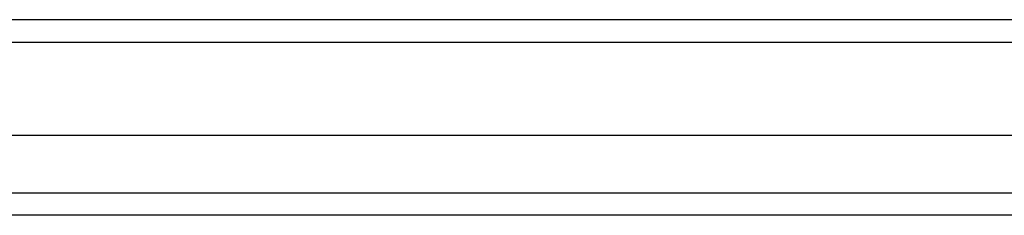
# Model space of a CAD drawing. Header units: inches. Extents: x 17 to 237, y 17 to 149.
# Tile 45 of 115: x 110.202 to 114.568, y 104.3 to 105.166. Entities that reach past the tile are written whole.
import ezdxf

# ---------------------------------------------------------------- set-up
doc = ezdxf.new("R2010")
doc.units = ezdxf.units.IN
doc.header["$MEASUREMENT"] = 0
doc.layers.add('Visible Edges(ANSI)', color=7, linetype='Continuous', lineweight=25)
doc.layers.add('Visible Tangent Edges(ANSI)', color=7, linetype='Continuous', lineweight=25)

msp = doc.modelspace()

# ---------------------------------------------------------------- linework, layer by layer
at = {"layer": 'Visible Edges(ANSI)'}
for p, q in [((141.7367, 105.1662), (105.9347, 105.1662)), ((106.7328, 104.6544), (140.9385, 104.6544)), ((140.9385, 104.3001), (106.7328, 104.3001))]:
    msp.add_line(p, q, dxfattribs=at)
at = {"layer": 'Visible Tangent Edges(ANSI)'}
for p, q in [((105.9347, 105.0672), (141.7367, 105.0672)), ((106.6028, 104.3991), (141.0685, 104.3991))]:
    msp.add_line(p, q, dxfattribs=at)

doc.saveas('drawing.dxf')
